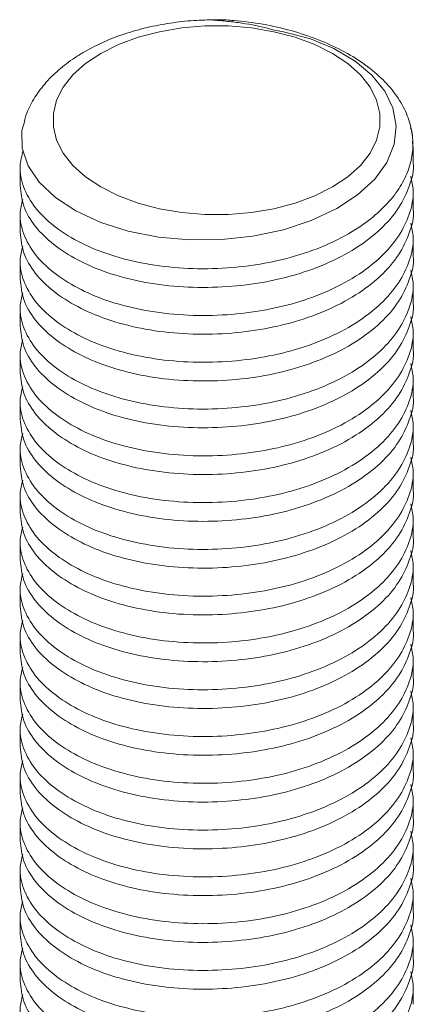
# Model space of a CAD drawing. Header units: millimetres. Extents: x 0 to 210, y 0 to 297.
# Tile 8 of 9: x 117 to 123, y 178 to 193. Entities that reach past the tile are written whole.
import ezdxf

# ---------------------------------------------------------------- set-up
doc = ezdxf.new("R2010")
doc.units = ezdxf.units.MM

msp = doc.modelspace()

# ---------------------------------------------------------------- linework, layer by layer
at = {"color": 7, "linetype": 'Continuous', "lineweight": 15}
for p, q in [((123.208, 190.721), (123.203, 190.809)), ((123.211, 190.487), (123.211, 190.721)), ((117.211, 190.416), (117.211, 190.13)), ((123.211, 189.773), (123.211, 190.059)), ((117.211, 189.701), (117.211, 189.415)), ((123.211, 189.058), (123.211, 189.344)), ((117.211, 188.987), (117.211, 188.701)), ((123.211, 188.344), (123.211, 188.63)), ((117.211, 188.272), (117.211, 187.986)), ((123.211, 187.629), (123.211, 187.915)), ((117.211, 187.558), (117.211, 187.272)), ((123.211, 186.915), (123.211, 187.201)), ((117.211, 186.843), (117.211, 186.558)), ((123.211, 186.2), (123.211, 186.486)), ((117.211, 186.129), (117.211, 185.843)), ((123.211, 185.486), (123.211, 185.772)), ((117.211, 185.414), (117.211, 185.129)), ((123.211, 184.771), (123.211, 185.057)), ((117.211, 184.7), (117.211, 184.414)), ((123.211, 184.057), (123.211, 184.343)), ((117.211, 183.986), (117.211, 183.7)), ((123.211, 183.342), (123.211, 183.628)), ((117.211, 183.271), (117.211, 182.985)), ((123.211, 182.628), (123.211, 182.914)), ((117.211, 182.557), (117.211, 182.271)), ((123.211, 181.913), (123.211, 182.199)), ((117.211, 181.842), (117.211, 181.556)), ((123.211, 181.199), (123.211, 181.485)), ((117.211, 181.128), (117.211, 180.842)), ((123.211, 180.485), (123.211, 180.77)), ((117.211, 180.413), (117.211, 180.127)), ((123.211, 179.77), (123.211, 180.056)), ((117.211, 179.699), (117.211, 179.413)), ((123.211, 179.056), (123.211, 179.341)), ((117.211, 178.984), (117.211, 178.698)), ((123.211, 178.341), (123.211, 178.627)), ((117.211, 178.27), (117.211, 177.984)), ((123.211, 177.627), (123.211, 177.913))]:
    msp.add_line(p, q, dxfattribs=at)
at = {"color": 7, "linetype": 'Continuous', "lineweight": 15, "flags": 128}
for points in [[(117.283, 191.12), (117.239, 190.971), (117.244, 190.704), (117.335, 190.433), (117.502, 190.184), (117.752, 189.947), (118.062, 189.743), (118.442, 189.567), (118.859, 189.436), (119.325, 189.345), (119.795, 189.304), (120.288, 189.309), (120.763, 189.359), (121.233, 189.456), (121.656, 189.595), (122.046, 189.779), (122.362, 189.987), (122.624, 190.23), (122.809, 190.485), (122.923, 190.762), (122.953, 191.037), (122.902, 191.319), (122.779, 191.573), (122.58, 191.818), (122.324, 192.032), (122.002, 192.222), (121.643, 192.37), (121.231, 192.481), (121.071, 192.51), (121.071, 192.51)], [(118.444, 192.15), (118.21, 191.994), (118.017, 191.821), (117.869, 191.633), (117.768, 191.436), (117.718, 191.232), (117.718, 191.026), (117.768, 190.822), (117.869, 190.625), (118.017, 190.437), (118.21, 190.264), (118.444, 190.109), (118.713, 189.974), (119.013, 189.862), (119.338, 189.777), (119.68, 189.719), (120.033, 189.69), (120.39, 189.69), (120.743, 189.719), (121.085, 189.777), (121.409, 189.862), (121.709, 189.974), (121.979, 190.109), (122.213, 190.264), (122.405, 190.437), (122.554, 190.625), (122.654, 190.822), (122.705, 191.026), (122.705, 191.232), (122.654, 191.436), (122.554, 191.633), (122.405, 191.821), (122.213, 191.994), (121.979, 192.15), (121.709, 192.284), (121.409, 192.396), (121.085, 192.481), (120.743, 192.539), (120.39, 192.569), (120.033, 192.569), (119.68, 192.539), (119.338, 192.481), (119.013, 192.396), (118.713, 192.284), (118.444, 192.15)]]:
    msp.add_lwpolyline(points, dxfattribs=at)
at = {"color": 7, "linetype": 'Continuous', "lineweight": 15}
for points, knots in [([(120.192, 192.663), (120.082, 192.661), (119.85, 192.656), (119.5, 192.615), (119.147, 192.548), (118.808, 192.452), (118.485, 192.33), (118.291, 192.227), (118.194, 192.174)], [0, 0, 0, 0, 0.149926, 0.31796, 0.486452, 0.6557, 0.825974, 1, 1, 1, 1]), ([(121.071, 192.51), (120.935, 192.548), (120.795, 192.579), (120.579, 192.614), (120.507, 192.624), (120.397, 192.637), (120.361, 192.641), (120.288, 192.648), (120.252, 192.651), (120.199, 192.655), (120.181, 192.656), (120.158, 192.659), (120.15, 192.66), (120.143, 192.662), (120.146, 192.662), (120.164, 192.664), (120.181, 192.664), (120.216, 192.664), (120.234, 192.664), (120.324, 192.662), (120.399, 192.658), (120.622, 192.64), (120.77, 192.621), (121.063, 192.568), (121.208, 192.535), (121.487, 192.458), (121.621, 192.413), (121.881, 192.312), (122.005, 192.255), (122.237, 192.133), (122.345, 192.068), (122.546, 191.927), (122.639, 191.851), (122.803, 191.695), (122.875, 191.613), (123, 191.443), (123.052, 191.354), (123.134, 191.176), (123.164, 191.086), (123.202, 190.903), (123.21, 190.81), (123.202, 190.626), (123.187, 190.535), (123.136, 190.356), (123.099, 190.266), (123.003, 190.092), (122.944, 190.007), (122.875, 189.924)], [0, 0, 0, 0, 0.0625, 0.0625, 0.09375, 0.09375, 0.109375, 0.109375, 0.125, 0.125, 0.132812, 0.132812, 0.136719, 0.136719, 0.140625, 0.140625, 0.148437, 0.148437, 0.15625, 0.15625, 0.1875, 0.1875, 0.25, 0.25, 0.3125, 0.3125, 0.375, 0.375, 0.4375, 0.4375, 0.5, 0.5, 0.5625, 0.5625, 0.625, 0.625, 0.6875, 0.6875, 0.75, 0.75, 0.8125, 0.8125, 0.875, 0.875, 0.9375, 0.9375, 1, 1, 1, 1]), ([(118.194, 192.174), (118.144, 192.144), (118.002, 192.059), (117.792, 191.898), (117.58, 191.686), (117.415, 191.454), (117.314, 191.263), (117.285, 191.149), (117.278, 191.122)], [0, 0, 0, 0, 0.11267, 0.3225873, 0.5321626, 0.7380453, 0.9375444, 1, 1, 1, 1]), ([(123.2, 190.857), (123.2, 190.877), (123.199, 190.93), (123.183, 190.981), (123.173, 191.014)], [0, 0, 0, 0, 0.372199, 1, 1, 1, 1]), ([(122.875, 189.924), (122.799, 189.842), (122.645, 189.676), (122.31, 189.434), (121.883, 189.209), (121.361, 189.027), (120.803, 188.91), (120.22, 188.854), (119.625, 188.863), (119.05, 188.94), (118.528, 189.08), (118.077, 189.274), (117.705, 189.514), (117.423, 189.792), (117.251, 190.1), (117.188, 190.397), (117.236, 190.584), (117.257, 190.665)], [0, 0, 0, 0, 0.054253, 0.109156, 0.180216, 0.249876, 0.317269, 0.386176, 0.456921, 0.52814, 0.598415, 0.666439, 0.734463, 0.804739, 0.875958, 0.946702, 1, 1, 1, 1]), ([(117.213, 190.13), (117.223, 190.025), (117.244, 189.812), (117.425, 189.506), (117.705, 189.228), (118.077, 188.988), (118.528, 188.794), (119.05, 188.655), (119.625, 188.577), (120.22, 188.568), (120.803, 188.624), (121.361, 188.741), (121.882, 188.923), (122.347, 189.166), (122.726, 189.458), (123.005, 189.781), (123.163, 190.123), (123.23, 190.362), (123.21, 190.484), (123.21, 190.487)], [0, 0, 0, 0, 0.062022, 0.12592, 0.188972, 0.250004, 0.311035, 0.374088, 0.437986, 0.501458, 0.563282, 0.623748, 0.686248, 0.750004, 0.813759, 0.87626, 0.936725, 0.998549, 1, 1, 1, 1]), ([(123.177, 190.272), (123.192, 190.198), (123.232, 190.005), (123.168, 189.694), (123.003, 189.353), (122.726, 189.029), (122.347, 188.737), (121.882, 188.495), (121.361, 188.313), (120.803, 188.196), (120.22, 188.139), (119.625, 188.149), (119.05, 188.226), (118.528, 188.366), (118.077, 188.56), (117.705, 188.799), (117.423, 189.078), (117.251, 189.386), (117.189, 189.671), (117.233, 189.847), (117.251, 189.916)], [0, 0, 0, 0, 0.0355836, 0.0928567, 0.1488711, 0.2067706, 0.265833, 0.3248955, 0.382795, 0.4388094, 0.4960825, 0.5548824, 0.614077, 0.6724876, 0.7290265, 0.7855654, 0.8439761, 0.9031706, 0.9619706, 1, 1, 1, 1]), ([(117.213, 189.416), (117.223, 189.311), (117.244, 189.098), (117.425, 188.792), (117.705, 188.513), (118.077, 188.274), (118.528, 188.08), (119.05, 187.94), (119.625, 187.863), (120.22, 187.854), (120.803, 187.91), (121.361, 188.027), (121.882, 188.209), (122.347, 188.452), (122.726, 188.743), (123.005, 189.067), (123.163, 189.408), (123.23, 189.648), (123.21, 189.77), (123.21, 189.773)], [0, 0, 0, 0, 0.062022, 0.12592, 0.188972, 0.250004, 0.311035, 0.374088, 0.437986, 0.501458, 0.563282, 0.623748, 0.686248, 0.750004, 0.813759, 0.87626, 0.936725, 0.998549, 1, 1, 1, 1]), ([(123.177, 189.557), (123.192, 189.484), (123.232, 189.291), (123.168, 188.98), (123.003, 188.638), (122.726, 188.315), (122.347, 188.023), (121.882, 187.78), (121.361, 187.598), (120.803, 187.481), (120.22, 187.425), (119.625, 187.434), (119.05, 187.512), (118.528, 187.651), (118.077, 187.845), (117.705, 188.085), (117.423, 188.363), (117.251, 188.671), (117.189, 188.957), (117.233, 189.133), (117.251, 189.202)], [0, 0, 0, 0, 0.035584, 0.092857, 0.148871, 0.206771, 0.265833, 0.324895, 0.382795, 0.438809, 0.496082, 0.554882, 0.614077, 0.672488, 0.729027, 0.785565, 0.843976, 0.903171, 0.961971, 1, 1, 1, 1]), ([(117.213, 188.701), (117.223, 188.596), (117.244, 188.383), (117.425, 188.077), (117.705, 187.799), (118.077, 187.559), (118.528, 187.365), (119.05, 187.226), (119.625, 187.149), (120.22, 187.139), (120.803, 187.195), (121.361, 187.313), (121.882, 187.494), (122.347, 187.737), (122.726, 188.029), (123.005, 188.352), (123.163, 188.694), (123.23, 188.934), (123.21, 189.055), (123.21, 189.058)], [0, 0, 0, 0, 0.062022, 0.12592, 0.188972, 0.250004, 0.311035, 0.374088, 0.437986, 0.501458, 0.563282, 0.623748, 0.686248, 0.750004, 0.813759, 0.87626, 0.936725, 0.998549, 1, 1, 1, 1]), ([(123.177, 188.843), (123.192, 188.769), (123.232, 188.576), (123.168, 188.265), (123.003, 187.924), (122.726, 187.6), (122.347, 187.308), (121.882, 187.066), (121.361, 186.884), (120.803, 186.767), (120.22, 186.711), (119.625, 186.72), (119.05, 186.797), (118.528, 186.937), (118.077, 187.131), (117.705, 187.37), (117.423, 187.649), (117.251, 187.957), (117.189, 188.242), (117.233, 188.418), (117.251, 188.487)], [0, 0, 0, 0, 0.035584, 0.092857, 0.148871, 0.206771, 0.265833, 0.324895, 0.382795, 0.438809, 0.496082, 0.554882, 0.614077, 0.672488, 0.729027, 0.785565, 0.843976, 0.903171, 0.961971, 1, 1, 1, 1]), ([(117.213, 187.987), (117.223, 187.882), (117.244, 187.669), (117.425, 187.363), (117.705, 187.084), (118.077, 186.845), (118.528, 186.651), (119.05, 186.511), (119.625, 186.434), (120.22, 186.425), (120.803, 186.481), (121.361, 186.598), (121.882, 186.78), (122.347, 187.023), (122.726, 187.314), (123.005, 187.638), (123.163, 187.98), (123.23, 188.219), (123.21, 188.341), (123.21, 188.344)], [0, 0, 0, 0, 0.062022, 0.12592, 0.188972, 0.250004, 0.311035, 0.374088, 0.437986, 0.501458, 0.563282, 0.623748, 0.686248, 0.750004, 0.813759, 0.87626, 0.936725, 0.998549, 1, 1, 1, 1]), ([(123.177, 188.129), (123.192, 188.055), (123.232, 187.862), (123.168, 187.551), (123.003, 187.209), (122.726, 186.886), (122.347, 186.594), (121.882, 186.351), (121.361, 186.169), (120.803, 186.052), (120.22, 185.996), (119.625, 186.005), (119.05, 186.083), (118.528, 186.222), (118.077, 186.416), (117.705, 186.656), (117.423, 186.934), (117.251, 187.242), (117.189, 187.528), (117.233, 187.704), (117.251, 187.773)], [0, 0, 0, 0, 0.035584, 0.092857, 0.148871, 0.206771, 0.265833, 0.324895, 0.382795, 0.438809, 0.496082, 0.554882, 0.614077, 0.672488, 0.729027, 0.785565, 0.843976, 0.903171, 0.961971, 1, 1, 1, 1]), ([(117.213, 187.272), (117.223, 187.167), (117.244, 186.954), (117.425, 186.648), (117.705, 186.37), (118.077, 186.13), (118.528, 185.936), (119.05, 185.797), (119.625, 185.72), (120.22, 185.71), (120.803, 185.766), (121.361, 185.884), (121.882, 186.065), (122.347, 186.308), (122.726, 186.6), (123.005, 186.923), (123.163, 187.265), (123.23, 187.505), (123.21, 187.626), (123.21, 187.629)], [0, 0, 0, 0, 0.062022, 0.12592, 0.188972, 0.250004, 0.311035, 0.374088, 0.437986, 0.501458, 0.563282, 0.623748, 0.686248, 0.750004, 0.813759, 0.87626, 0.936725, 0.998549, 1, 1, 1, 1]), ([(123.177, 187.414), (123.192, 187.34), (123.232, 187.147), (123.168, 186.837), (123.003, 186.495), (122.726, 186.171), (122.347, 185.88), (121.882, 185.637), (121.361, 185.455), (120.803, 185.338), (120.22, 185.282), (119.625, 185.291), (119.05, 185.368), (118.528, 185.508), (118.077, 185.702), (117.705, 185.941), (117.423, 186.22), (117.251, 186.528), (117.189, 186.813), (117.233, 186.989), (117.251, 187.058)], [0, 0, 0, 0, 0.035584, 0.092857, 0.148871, 0.206771, 0.265833, 0.324895, 0.382795, 0.438809, 0.496082, 0.554882, 0.614077, 0.672488, 0.729027, 0.785565, 0.843976, 0.903171, 0.961971, 1, 1, 1, 1]), ([(117.213, 186.558), (117.223, 186.453), (117.244, 186.24), (117.425, 185.934), (117.705, 185.655), (118.077, 185.416), (118.528, 185.222), (119.05, 185.082), (119.625, 185.005), (120.22, 184.996), (120.803, 185.052), (121.361, 185.169), (121.882, 185.351), (122.347, 185.594), (122.726, 185.885), (123.005, 186.209), (123.163, 186.551), (123.23, 186.79), (123.21, 186.912), (123.21, 186.915)], [0, 0, 0, 0, 0.062022, 0.12592, 0.188972, 0.250004, 0.311035, 0.374088, 0.437986, 0.501458, 0.563282, 0.623748, 0.686248, 0.750004, 0.813759, 0.87626, 0.936725, 0.998549, 1, 1, 1, 1]), ([(123.177, 186.7), (123.192, 186.626), (123.232, 186.433), (123.168, 186.122), (123.003, 185.78), (122.726, 185.457), (122.347, 185.165), (121.882, 184.922), (121.361, 184.741), (120.803, 184.623), (120.22, 184.567), (119.625, 184.576), (119.05, 184.654), (118.528, 184.793), (118.077, 184.987), (117.705, 185.227), (117.423, 185.505), (117.251, 185.813), (117.189, 186.099), (117.233, 186.275), (117.251, 186.344)], [0, 0, 0, 0, 0.035584, 0.092857, 0.148871, 0.206771, 0.265833, 0.324895, 0.382795, 0.438809, 0.496082, 0.554882, 0.614077, 0.672488, 0.729027, 0.785565, 0.843976, 0.903171, 0.961971, 1, 1, 1, 1]), ([(117.213, 185.843), (117.223, 185.738), (117.244, 185.525), (117.425, 185.219), (117.705, 184.941), (118.077, 184.701), (118.528, 184.507), (119.05, 184.368), (119.625, 184.291), (120.22, 184.281), (120.803, 184.337), (121.361, 184.455), (121.882, 184.636), (122.347, 184.879), (122.726, 185.171), (123.005, 185.494), (123.163, 185.836), (123.23, 186.076), (123.21, 186.197), (123.21, 186.2)], [0, 0, 0, 0, 0.062022, 0.12592, 0.188972, 0.250004, 0.311035, 0.374088, 0.437986, 0.501458, 0.563282, 0.623748, 0.686248, 0.750004, 0.813759, 0.87626, 0.936725, 0.998549, 1, 1, 1, 1]), ([(123.177, 185.985), (123.192, 185.911), (123.232, 185.718), (123.168, 185.408), (123.003, 185.066), (122.726, 184.742), (122.347, 184.451), (121.882, 184.208), (121.361, 184.026), (120.803, 183.909), (120.22, 183.853), (119.625, 183.862), (119.05, 183.939), (118.528, 184.079), (118.077, 184.273), (117.705, 184.512), (117.423, 184.791), (117.251, 185.099), (117.189, 185.384), (117.233, 185.56), (117.251, 185.629)], [0, 0, 0, 0, 0.0355836, 0.0928567, 0.1488711, 0.2067706, 0.265833, 0.3248955, 0.382795, 0.4388094, 0.4960825, 0.5548824, 0.614077, 0.6724876, 0.7290265, 0.7855654, 0.8439761, 0.9031706, 0.9619706, 1, 1, 1, 1]), ([(117.213, 185.129), (117.223, 185.024), (117.244, 184.811), (117.425, 184.505), (117.705, 184.226), (118.077, 183.987), (118.528, 183.793), (119.05, 183.653), (119.625, 183.576), (120.22, 183.567), (120.803, 183.623), (121.361, 183.74), (121.882, 183.922), (122.347, 184.165), (122.726, 184.457), (123.005, 184.78), (123.163, 185.122), (123.23, 185.361), (123.21, 185.483), (123.21, 185.486)], [0, 0, 0, 0, 0.062022, 0.12592, 0.188972, 0.250004, 0.311035, 0.374088, 0.437986, 0.501458, 0.563282, 0.623748, 0.686248, 0.750004, 0.813759, 0.87626, 0.936725, 0.998549, 1, 1, 1, 1]), ([(123.177, 185.271), (123.192, 185.197), (123.232, 185.004), (123.168, 184.693), (123.003, 184.351), (122.726, 184.028), (122.347, 183.736), (121.882, 183.493), (121.361, 183.312), (120.803, 183.194), (120.22, 183.138), (119.625, 183.148), (119.05, 183.225), (118.528, 183.364), (118.077, 183.558), (117.705, 183.798), (117.423, 184.076), (117.251, 184.384), (117.189, 184.67), (117.233, 184.846), (117.251, 184.915)], [0, 0, 0, 0, 0.035584, 0.092857, 0.148871, 0.206771, 0.265833, 0.324895, 0.382795, 0.438809, 0.496082, 0.554882, 0.614077, 0.672488, 0.729027, 0.785565, 0.843976, 0.903171, 0.961971, 1, 1, 1, 1]), ([(117.213, 184.414), (117.223, 184.309), (117.244, 184.096), (117.425, 183.79), (117.705, 183.512), (118.077, 183.272), (118.528, 183.078), (119.05, 182.939), (119.625, 182.862), (120.22, 182.852), (120.803, 182.908), (121.361, 183.026), (121.882, 183.207), (122.347, 183.45), (122.726, 183.742), (123.005, 184.065), (123.163, 184.407), (123.23, 184.647), (123.21, 184.769), (123.21, 184.771)], [0, 0, 0, 0, 0.062022, 0.12592, 0.188972, 0.250004, 0.311035, 0.374088, 0.437986, 0.501458, 0.563282, 0.623748, 0.686248, 0.750004, 0.813759, 0.87626, 0.936725, 0.998549, 1, 1, 1, 1]), ([(123.177, 184.556), (123.192, 184.482), (123.232, 184.289), (123.168, 183.979), (123.003, 183.637), (122.726, 183.313), (122.347, 183.022), (121.882, 182.779), (121.361, 182.597), (120.803, 182.48), (120.22, 182.424), (119.625, 182.433), (119.05, 182.51), (118.528, 182.65), (118.077, 182.844), (117.705, 183.083), (117.423, 183.362), (117.251, 183.67), (117.189, 183.955), (117.233, 184.131), (117.251, 184.2)], [0, 0, 0, 0, 0.0355836, 0.0928567, 0.1488711, 0.2067706, 0.265833, 0.3248955, 0.382795, 0.4388094, 0.4960825, 0.5548824, 0.614077, 0.6724876, 0.7290265, 0.7855654, 0.8439761, 0.9031706, 0.9619706, 1, 1, 1, 1]), ([(117.213, 183.7), (117.223, 183.595), (117.244, 183.382), (117.425, 183.076), (117.705, 182.797), (118.077, 182.558), (118.528, 182.364), (119.05, 182.224), (119.625, 182.147), (120.22, 182.138), (120.803, 182.194), (121.361, 182.311), (121.882, 182.493), (122.347, 182.736), (122.726, 183.028), (123.005, 183.351), (123.163, 183.693), (123.23, 183.932), (123.21, 184.054), (123.21, 184.057)], [0, 0, 0, 0, 0.062022, 0.12592, 0.188972, 0.250004, 0.311035, 0.374088, 0.437986, 0.501458, 0.563282, 0.623748, 0.686248, 0.750004, 0.813759, 0.87626, 0.936725, 0.998549, 1, 1, 1, 1]), ([(123.177, 183.842), (123.192, 183.768), (123.232, 183.575), (123.168, 183.264), (123.003, 182.922), (122.726, 182.599), (122.347, 182.307), (121.882, 182.064), (121.361, 181.883), (120.803, 181.765), (120.22, 181.709), (119.625, 181.719), (119.05, 181.796), (118.528, 181.935), (118.077, 182.129), (117.705, 182.369), (117.423, 182.647), (117.251, 182.955), (117.189, 183.241), (117.233, 183.417), (117.251, 183.486)], [0, 0, 0, 0, 0.035584, 0.092857, 0.148871, 0.206771, 0.265833, 0.324895, 0.382795, 0.438809, 0.496082, 0.554882, 0.614077, 0.672488, 0.729027, 0.785565, 0.843976, 0.903171, 0.961971, 1, 1, 1, 1]), ([(117.213, 182.985), (117.223, 182.88), (117.244, 182.667), (117.425, 182.362), (117.705, 182.083), (118.077, 181.843), (118.528, 181.649), (119.05, 181.51), (119.625, 181.433), (120.22, 181.423), (120.803, 181.479), (121.361, 181.597), (121.882, 181.778), (122.347, 182.021), (122.726, 182.313), (123.005, 182.636), (123.163, 182.978), (123.23, 183.218), (123.21, 183.34), (123.21, 183.342)], [0, 0, 0, 0, 0.062022, 0.12592, 0.188972, 0.250004, 0.311035, 0.374088, 0.437986, 0.501458, 0.563282, 0.623748, 0.686248, 0.750004, 0.813759, 0.87626, 0.936725, 0.998549, 1, 1, 1, 1]), ([(123.177, 183.127), (123.192, 183.053), (123.232, 182.86), (123.168, 182.55), (123.003, 182.208), (122.726, 181.885), (122.347, 181.593), (121.882, 181.35), (121.361, 181.168), (120.803, 181.051), (120.22, 180.995), (119.625, 181.004), (119.05, 181.081), (118.528, 181.221), (118.077, 181.415), (117.705, 181.654), (117.423, 181.933), (117.251, 182.241), (117.189, 182.526), (117.233, 182.702), (117.251, 182.771)], [0, 0, 0, 0, 0.035584, 0.092857, 0.148871, 0.206771, 0.265833, 0.324895, 0.382795, 0.438809, 0.496082, 0.554882, 0.614077, 0.672488, 0.729027, 0.785565, 0.843976, 0.903171, 0.961971, 1, 1, 1, 1]), ([(117.213, 182.271), (117.223, 182.166), (117.244, 181.953), (117.425, 181.647), (117.705, 181.369), (118.077, 181.129), (118.528, 180.935), (119.05, 180.795), (119.625, 180.718), (120.22, 180.709), (120.803, 180.765), (121.361, 180.882), (121.882, 181.064), (122.347, 181.307), (122.726, 181.599), (123.005, 181.922), (123.163, 182.264), (123.23, 182.503), (123.21, 182.625), (123.21, 182.628)], [0, 0, 0, 0, 0.062022, 0.12592, 0.188972, 0.250004, 0.311035, 0.374088, 0.437986, 0.501458, 0.563282, 0.623748, 0.686248, 0.750004, 0.813759, 0.87626, 0.936725, 0.998549, 1, 1, 1, 1]), ([(123.177, 182.413), (123.192, 182.339), (123.232, 182.146), (123.168, 181.835), (123.003, 181.493), (122.726, 181.17), (122.347, 180.878), (121.882, 180.635), (121.361, 180.454), (120.803, 180.336), (120.22, 180.28), (119.625, 180.29), (119.05, 180.367), (118.528, 180.506), (118.077, 180.7), (117.705, 180.94), (117.423, 181.218), (117.251, 181.527), (117.189, 181.812), (117.233, 181.988), (117.251, 182.057)], [0, 0, 0, 0, 0.0355836, 0.0928567, 0.1488711, 0.2067706, 0.265833, 0.3248955, 0.382795, 0.4388094, 0.4960825, 0.5548824, 0.614077, 0.6724876, 0.7290265, 0.7855654, 0.8439761, 0.9031706, 0.9619706, 1, 1, 1, 1]), ([(117.213, 181.556), (117.223, 181.451), (117.244, 181.238), (117.425, 180.933), (117.705, 180.654), (118.077, 180.414), (118.528, 180.221), (119.05, 180.081), (119.625, 180.004), (120.22, 179.994), (120.803, 180.05), (121.361, 180.168), (121.882, 180.35), (122.347, 180.592), (122.726, 180.884), (123.005, 181.207), (123.163, 181.549), (123.23, 181.789), (123.21, 181.911), (123.21, 181.913)], [0, 0, 0, 0, 0.062022, 0.12592, 0.188972, 0.250004, 0.311035, 0.374088, 0.437986, 0.501458, 0.563282, 0.623748, 0.686248, 0.750004, 0.813759, 0.87626, 0.936725, 0.998549, 1, 1, 1, 1]), ([(123.177, 181.698), (123.192, 181.624), (123.232, 181.432), (123.168, 181.121), (123.003, 180.779), (122.726, 180.456), (122.347, 180.164), (121.882, 179.921), (121.361, 179.739), (120.803, 179.622), (120.22, 179.566), (119.625, 179.575), (119.05, 179.652), (118.528, 179.792), (118.077, 179.986), (117.705, 180.225), (117.423, 180.504), (117.251, 180.812), (117.189, 181.097), (117.233, 181.273), (117.251, 181.343)], [0, 0, 0, 0, 0.035584, 0.092857, 0.148871, 0.206771, 0.265833, 0.324895, 0.382795, 0.438809, 0.496082, 0.554882, 0.614077, 0.672488, 0.729027, 0.785565, 0.843976, 0.903171, 0.961971, 1, 1, 1, 1]), ([(117.213, 180.842), (117.223, 180.737), (117.244, 180.524), (117.425, 180.218), (117.705, 179.94), (118.077, 179.7), (118.528, 179.506), (119.05, 179.366), (119.625, 179.289), (120.22, 179.28), (120.803, 179.336), (121.361, 179.453), (121.882, 179.635), (122.347, 179.878), (122.726, 180.17), (123.005, 180.493), (123.163, 180.835), (123.23, 181.074), (123.21, 181.196), (123.21, 181.199)], [0, 0, 0, 0, 0.062022, 0.12592, 0.188972, 0.250004, 0.311035, 0.374088, 0.437986, 0.501458, 0.563282, 0.623748, 0.686248, 0.750004, 0.813759, 0.87626, 0.936725, 0.998549, 1, 1, 1, 1]), ([(123.177, 180.984), (123.192, 180.91), (123.232, 180.717), (123.168, 180.406), (123.003, 180.064), (122.726, 179.741), (122.347, 179.449), (121.882, 179.206), (121.361, 179.025), (120.803, 178.907), (120.22, 178.851), (119.625, 178.861), (119.05, 178.938), (118.528, 179.077), (118.077, 179.271), (117.705, 179.511), (117.423, 179.79), (117.251, 180.098), (117.189, 180.383), (117.233, 180.559), (117.251, 180.628)], [0, 0, 0, 0, 0.035584, 0.092857, 0.148871, 0.206771, 0.265833, 0.324895, 0.382795, 0.438809, 0.496082, 0.554882, 0.614077, 0.672488, 0.729027, 0.785565, 0.843976, 0.903171, 0.961971, 1, 1, 1, 1]), ([(117.213, 180.127), (117.223, 180.022), (117.244, 179.809), (117.425, 179.504), (117.705, 179.225), (118.077, 178.986), (118.528, 178.792), (119.05, 178.652), (119.625, 178.575), (120.22, 178.565), (120.803, 178.622), (121.361, 178.739), (121.882, 178.921), (122.347, 179.163), (122.726, 179.455), (123.005, 179.779), (123.163, 180.12), (123.23, 180.36), (123.21, 180.482), (123.21, 180.484)], [0, 0, 0, 0, 0.062022, 0.12592, 0.188972, 0.250004, 0.311035, 0.374088, 0.437986, 0.501458, 0.563282, 0.623748, 0.686248, 0.750004, 0.813759, 0.87626, 0.936725, 0.998549, 1, 1, 1, 1]), ([(123.177, 180.269), (123.192, 180.195), (123.232, 180.003), (123.168, 179.692), (123.003, 179.35), (122.726, 179.027), (122.347, 178.735), (121.882, 178.492), (121.361, 178.31), (120.803, 178.193), (120.22, 178.137), (119.625, 178.146), (119.05, 178.223), (118.528, 178.363), (118.077, 178.557), (117.705, 178.796), (117.423, 179.075), (117.251, 179.383), (117.189, 179.668), (117.233, 179.844), (117.251, 179.914)], [0, 0, 0, 0, 0.035584, 0.092857, 0.148871, 0.206771, 0.265833, 0.324895, 0.382795, 0.438809, 0.496082, 0.554882, 0.614077, 0.672488, 0.729027, 0.785565, 0.843976, 0.903171, 0.961971, 1, 1, 1, 1]), ([(117.213, 179.413), (117.223, 179.308), (117.244, 179.095), (117.425, 178.789), (117.705, 178.511), (118.077, 178.271), (118.528, 178.077), (119.05, 177.938), (119.625, 177.86), (120.22, 177.851), (120.803, 177.907), (121.361, 178.024), (121.882, 178.206), (122.347, 178.449), (122.726, 178.741), (123.005, 179.064), (123.163, 179.406), (123.23, 179.645), (123.21, 179.767), (123.21, 179.77)], [0, 0, 0, 0, 0.0620218, 0.1259201, 0.1889722, 0.2500038, 0.3110354, 0.3740875, 0.4379858, 0.5014582, 0.5632823, 0.6237478, 0.6862481, 0.7500038, 0.8137595, 0.8762598, 0.9367253, 0.9985494, 1, 1, 1, 1]), ([(123.177, 179.555), (123.192, 179.481), (123.232, 179.288), (123.168, 178.977), (123.003, 178.635), (122.726, 178.312), (122.347, 178.02), (121.882, 177.778), (121.361, 177.596), (120.803, 177.478), (120.22, 177.422), (119.625, 177.432), (119.05, 177.509), (118.528, 177.648), (118.077, 177.842), (117.705, 178.082), (117.423, 178.361), (117.251, 178.669), (117.189, 178.954), (117.233, 179.13), (117.251, 179.199)], [0, 0, 0, 0, 0.035584, 0.092857, 0.148871, 0.206771, 0.265833, 0.324895, 0.382795, 0.438809, 0.496082, 0.554882, 0.614077, 0.672488, 0.729027, 0.785565, 0.843976, 0.903171, 0.961971, 1, 1, 1, 1]), ([(117.213, 178.698), (117.223, 178.594), (117.244, 178.38), (117.425, 178.075), (117.705, 177.796), (118.077, 177.557), (118.528, 177.363), (119.05, 177.223), (119.625, 177.146), (120.22, 177.137), (120.803, 177.193), (121.361, 177.31), (121.882, 177.492), (122.347, 177.734), (122.726, 178.026), (123.005, 178.35), (123.163, 178.691), (123.23, 178.931), (123.21, 179.053), (123.21, 179.056)], [0, 0, 0, 0, 0.062022, 0.12592, 0.188972, 0.250004, 0.311035, 0.374088, 0.437986, 0.501458, 0.563282, 0.623748, 0.686248, 0.750004, 0.813759, 0.87626, 0.936725, 0.998549, 1, 1, 1, 1]), ([(123.177, 178.84), (123.192, 178.766), (123.232, 178.574), (123.168, 178.263), (123.003, 177.921), (122.726, 177.598), (122.347, 177.306), (121.882, 177.063), (121.361, 176.881), (120.803, 176.764), (120.22, 176.708), (119.625, 176.717), (119.05, 176.794), (118.528, 176.934), (118.077, 177.128), (117.705, 177.368), (117.423, 177.646), (117.251, 177.954), (117.189, 178.24), (117.233, 178.416), (117.251, 178.485)], [0, 0, 0, 0, 0.035584, 0.092857, 0.148871, 0.206771, 0.265833, 0.324895, 0.382795, 0.438809, 0.496082, 0.554882, 0.614077, 0.672488, 0.729027, 0.785565, 0.843976, 0.903171, 0.961971, 1, 1, 1, 1]), ([(117.213, 177.984), (117.223, 177.879), (117.244, 177.666), (117.425, 177.36), (117.705, 177.082), (118.077, 176.842), (118.528, 176.648), (119.05, 176.509), (119.625, 176.431), (120.22, 176.422), (120.803, 176.478), (121.361, 176.595), (121.882, 176.777), (122.347, 177.02), (122.726, 177.312), (123.005, 177.635), (123.163, 177.977), (123.23, 178.216), (123.21, 178.338), (123.21, 178.341)], [0, 0, 0, 0, 0.062022, 0.12592, 0.188972, 0.250004, 0.311035, 0.374088, 0.437986, 0.501458, 0.563282, 0.623748, 0.686248, 0.750004, 0.813759, 0.87626, 0.936725, 0.998549, 1, 1, 1, 1]), ([(123.177, 178.126), (123.192, 178.052), (123.232, 177.859), (123.168, 177.548), (123.003, 177.206), (122.726, 176.883), (122.347, 176.591), (121.882, 176.349), (121.361, 176.167), (120.803, 176.05), (120.22, 175.993), (119.625, 176.003), (119.05, 176.08), (118.528, 176.22), (118.077, 176.413), (117.705, 176.653), (117.423, 176.932), (117.251, 177.24), (117.189, 177.525), (117.233, 177.701), (117.251, 177.77)], [0, 0, 0, 0, 0.0355836, 0.0928567, 0.1488711, 0.2067706, 0.265833, 0.3248955, 0.382795, 0.4388094, 0.4960825, 0.5548824, 0.614077, 0.6724876, 0.7290265, 0.7855654, 0.8439761, 0.9031706, 0.9619706, 1, 1, 1, 1])]:
    msp.add_open_spline(points, degree=3, knots=knots, dxfattribs=at)

doc.saveas('drawing.dxf')
